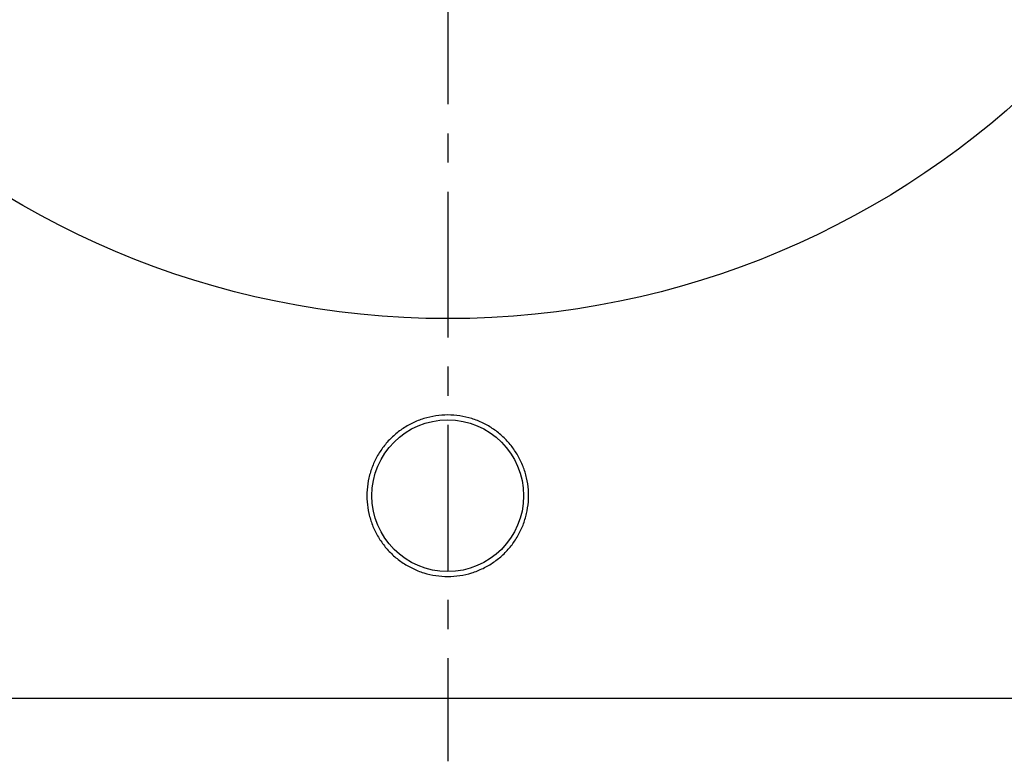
# Model space of a CAD drawing. Header units: millimetres. Extents: x 230 to 465, y 122 to 333.
# Tile 2 of 41: x 314 to 392, y 122 to 180. Entities that reach past the tile are written whole.
import ezdxf

# ---------------------------------------------------------------- set-up
doc = ezdxf.new("R2010")
doc.units = ezdxf.units.MM
doc.header["$LTSCALE"] = 30.734
doc.linetypes.add('CENTER', pattern=[0.6, 0.375, -0.075, 0.075, -0.075])
doc.layers.get('0').update_dxf_attribs({"linetype": 'CONTINUOUS'})
doc.layers.add('DEFAULT_1', color=7, linetype='CENTER')

msp = doc.modelspace()

# ---------------------------------------------------------------- linework, layer by layer
at = {"color": 7, "linetype": 'CONTINUOUS'}
msp.add_line((235.17, 126.778), (460.17, 126.778), dxfattribs=at)
for centre, radius in [((347.67, 224.278), 67.5), ((347.67, 142.778), 6)]:
    msp.add_circle(centre, radius, dxfattribs=at)
for points, knots in [([(347.67, 149.162), (347.352, 149.162), (346.71, 149.114), (345.768, 148.899), (344.868, 148.543), (344.037, 148.06), (343.29, 147.461), (342.643, 146.759), (342.107, 145.97), (341.694, 145.11), (341.414, 144.198), (341.273, 143.257), (341.272, 142.304), (341.413, 141.362), (341.693, 140.45), (342.105, 139.59), (342.641, 138.8), (343.288, 138.098), (344.034, 137.499), (344.866, 137.014), (345.767, 136.658), (346.71, 136.442), (347.352, 136.394), (347.67, 136.394)], [0, 0, 0, 0, 0.047589, 0.095826, 0.144067, 0.191823, 0.239235, 0.286739, 0.334105, 0.381569, 0.428857, 0.476278, 0.523529, 0.570953, 0.618239, 0.665709, 0.713072, 0.760584, 0.807998, 0.855808, 0.904117, 0.952395, 1, 1, 1, 1]), ([(347.67, 136.394), (347.988, 136.394), (348.629, 136.442), (349.571, 136.658), (350.471, 137.013), (351.303, 137.497), (352.049, 138.096), (352.697, 138.797), (353.233, 139.587), (353.645, 140.447), (353.925, 141.358), (354.067, 142.3), (354.067, 143.253), (353.926, 144.195), (353.646, 145.106), (353.235, 145.966), (352.699, 146.756), (352.052, 147.458), (351.306, 148.058), (350.474, 148.542), (349.573, 148.899), (348.63, 149.114), (347.988, 149.162), (347.67, 149.162)], [0, 0, 0, 0, 0.047598, 0.095844, 0.144088, 0.191843, 0.239252, 0.286752, 0.334115, 0.381576, 0.428861, 0.476279, 0.523526, 0.570947, 0.61823, 0.665697, 0.713056, 0.760565, 0.807976, 0.855784, 0.904098, 0.952385, 1, 1, 1, 1])]:
    msp.add_open_spline(points, degree=3, knots=knots, dxfattribs=at)
at = {"layer": 'DEFAULT_1', "color": 2, "linetype": 'CENTER'}
msp.add_line((347.67, 332.778), (347.67, 121.778), dxfattribs=at)

doc.saveas('drawing.dxf')
